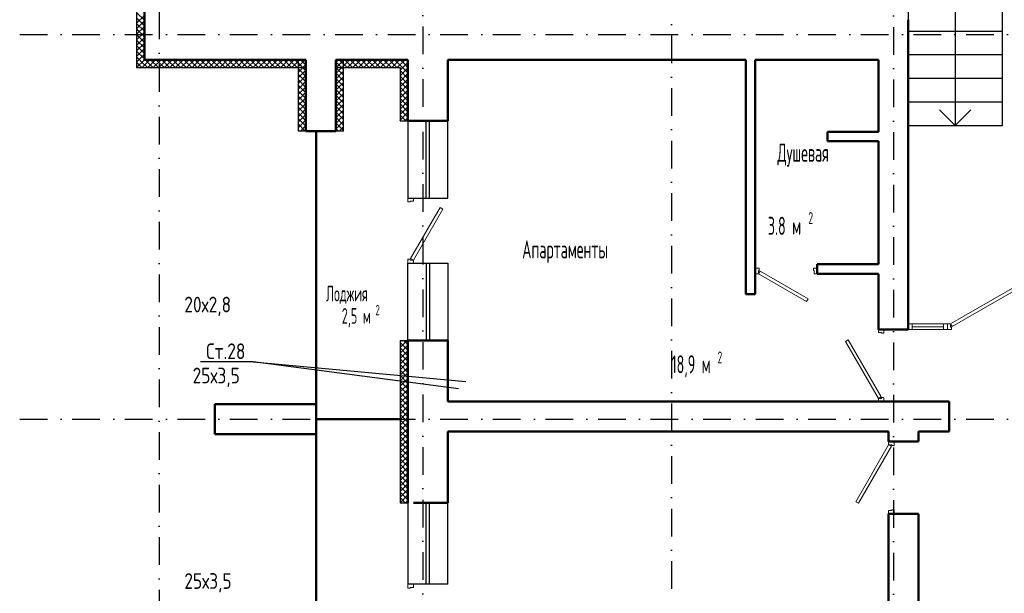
# Model space of a CAD drawing. Extents: x -1560602 to 321118, y -2308202 to -430103.
# Tile 22 of 104: x -1505306 to -1492751, y -2260440 to -2253124. Entities that reach past the tile are written whole.
import ezdxf
from ezdxf.enums import TextEntityAlignment as Align

# ---------------------------------------------------------------- set-up
doc = ezdxf.new("R2010")
doc.units = 0
doc.header["$MEASUREMENT"] = 0
doc.linetypes.add('Dot & Dashed', pattern=[670.277762, 352.777767, -176.388884, 0, -141.111112])
doc.linetypes.add('Штрихпунктирная', pattern=[0.670278, 0.352778, -0.176389, 0, -0.141111])
doc.layers.get('0').update_dxf_attribs({"color": 255, "linetype": 'CONTINUOUS'})
doc.layers.add('Двери', color=4, linetype='CONTINUOUS', lineweight=15)
doc.layers.add('стены', color=5, linetype='CONTINUOUS', lineweight=50)
for name, color, linetype in [('Оси', 253, 'Dot & Dashed'), ('отделка', 240, 'CONTINUOUS'), ('Текст', 7, 'CONTINUOUS'), ('Утеплитель', 6, 'CONTINUOUS')]:
    doc.layers.add(name, color=color, linetype=linetype)
doc.styles.get("Standard").update_dxf_attribs({"font": 'spds.shx', "width": 0.7, "height": 250})

msp = doc.modelspace()

# ---------------------------------------------------------------- linework, layer by layer
at = {"color": 0, "linetype": 'Continuous'}
for p, q in [((-1493975.7, -2252973.9), (-1493975.7, -2254473.9)), ((-1493375.7, -2252973.9), (-1493375.7, -2254473.9)), ((-1492775.7, -2254473.9), (-1492775.7, -2252973.9)), ((-1492775.7, -2253273.9), (-1493975.7, -2253273.9)), ((-1492775.7, -2253573.9), (-1493975.7, -2253573.9)), ((-1492775.7, -2253873.9), (-1493975.7, -2253873.9)), ((-1492775.7, -2254173.9), (-1493975.7, -2254173.9)), ((-1493575.7, -2254273.9), (-1493375.7, -2254473.9)), ((-1493375.7, -2254473.9), (-1493175.7, -2254273.9)), ((-1493975.7, -2254473.9), (-1492775.7, -2254473.9))]:
    msp.add_line(p, q, dxfattribs=at)
at = {"color": 0}
for p, q in [((-1502326.9, -2257486.1), (-1503001.5, -2257486.1)), ((-1499709.9, -2257829.8, 0), (-1502326.9, -2257486.1)), ((-1502326.9, -2257486.1), (-1499615.6, -2257738.1, 0))]:
    msp.add_line(p, q, dxfattribs=at)
at = {"layer": 'Двери', "color": 0, "linetype": 'Continuous'}
for p, q in [((-1500355.7, -2255398.9), (-1500355.7, -2255448.9)), ((-1500355.7, -2255448.9), (-1500325.7, -2255448.9)), ((-1500325.7, -2255448.9), (-1500325.7, -2255438.9)), ((-1500325.7, -2255438.9), (-1500285.7, -2255438.9)), ((-1500285.7, -2255438.9), (-1500285.7, -2255398.9)), ((-1499945.4, -2255519.4), (-1500320.4, -2256168.9)), ((-1500285.7, -2256188.9), (-1499910.7, -2255539.4)), ((-1499910.7, -2255539.4), (-1499945.4, -2255519.4)), ((-1500325.7, -2256178.9), (-1500355.7, -2256178.9)), ((-1500355.7, -2256178.9), (-1500355.7, -2256228.9)), ((-1500325.7, -2256188.9), (-1500325.7, -2256178.9)), ((-1500285.7, -2256188.9), (-1500325.7, -2256188.9)), ((-1500320.4, -2256168.9), (-1500285.7, -2256188.9)), ((-1500285.7, -2256228.9), (-1500285.7, -2256188.9)), ((-1495875.7, -2256293.8), (-1495925.7, -2256293.8)), ((-1495925.7, -2256363.8), (-1495885.7, -2256363.8)), ((-1495885.7, -2256363.8), (-1495885.7, -2256323.8)), ((-1495885.7, -2256323.8), (-1495875.7, -2256323.8)), ((-1495865.7, -2256329.2), (-1495885.7, -2256363.8)), ((-1495885.7, -2256363.8), (-1495270.9, -2256718.8)), ((-1495875.7, -2256323.8), (-1495875.7, -2256293.8)), ((-1495250.9, -2256684.2), (-1495865.7, -2256329.2)), ((-1495135.7, -2256293.8), (-1495185.7, -2256293.8)), ((-1495185.7, -2256293.8), (-1495185.7, -2256323.8)), ((-1495185.7, -2256323.8), (-1495175.7, -2256323.8)), ((-1495175.7, -2256323.8), (-1495175.7, -2256363.8)), ((-1495175.7, -2256363.8), (-1495135.7, -2256363.8)), ((-1493435.7, -2257003.9), (-1492556.7, -2256496.4)), ((-1492536.7, -2256531), (-1493415.7, -2257038.5)), ((-1495270.9, -2256718.8), (-1495250.9, -2256684.2)), ((-1494355.7, -2257113.9), (-1494355.7, -2257073.9)), ((-1494315.7, -2257113.9), (-1494355.7, -2257113.9)), ((-1494315.7, -2257123.9), (-1494315.7, -2257113.9)), ((-1494285.7, -2257073.9), (-1494285.7, -2257123.9)), ((-1493975.7, -2257073.9), (-1493975.7, -2257003.9)), ((-1493975.7, -2257003.9), (-1493475.7, -2257003.9)), ((-1493975.7, -2257003.9), (-1493925.7, -2257003.9)), ((-1493975.7, -2257073.9), (-1493975.7, -2257003.9)), ((-1493975.7, -2257073.9), (-1493475.7, -2257073.9)), ((-1493925.7, -2257073.9), (-1493975.7, -2257073.9)), ((-1493925.7, -2257003.9), (-1493925.7, -2257073.9)), ((-1493925.7, -2257003.9), (-1493525.7, -2257003.9)), ((-1493925.7, -2257038.9), (-1493525.7, -2257038.9)), ((-1493525.7, -2257073.9), (-1493925.7, -2257073.9)), ((-1493525.7, -2257073.9), (-1493525.7, -2257003.9)), ((-1493525.7, -2257003.9), (-1493475.7, -2257003.9)), ((-1493475.7, -2257073.9), (-1493525.7, -2257073.9)), ((-1493475.7, -2257073.9), (-1493475.7, -2257003.9)), ((-1493475.7, -2257003.9), (-1493435.7, -2257003.9)), ((-1493475.7, -2257073.9), (-1493475.7, -2257003.9)), ((-1493475.7, -2257003.9), (-1493475.7, -2257073.9)), ((-1493425.7, -2257073.9), (-1493475.7, -2257073.9)), ((-1493435.7, -2257003.9), (-1493435.7, -2257043.9)), ((-1493415.7, -2257038.5), (-1493435.7, -2257003.9)), ((-1493435.7, -2257043.9), (-1493425.7, -2257043.9)), ((-1493425.7, -2257043.9), (-1493425.7, -2257073.9)), ((-1494775.7, -2257226.4), (-1494741.1, -2257206.4)), ((-1494355.7, -2257953.9), (-1494775.7, -2257226.4)), ((-1494741.1, -2257206.4), (-1494321.1, -2257933.9)), ((-1494285.7, -2257123.9), (-1494315.7, -2257123.9)), ((-1494321.1, -2257933.9), (-1494355.7, -2257953.9)), ((-1494355.7, -2257993.9), (-1494355.7, -2257953.9)), ((-1494355.7, -2257953.9), (-1494315.7, -2257953.9)), ((-1494315.7, -2257953.9), (-1494315.7, -2257943.9)), ((-1494315.7, -2257943.9), (-1494285.7, -2257943.9)), ((-1494285.7, -2257943.9), (-1494285.7, -2257993.9)), ((-1494225.7, -2258543.9), (-1494645.7, -2259271.4)), ((-1494611.1, -2259291.4), (-1494191.1, -2258563.9)), ((-1494225.7, -2258503.9), (-1494225.7, -2258543.9)), ((-1494225.7, -2258543.9), (-1494185.7, -2258543.9)), ((-1494191.1, -2258563.9), (-1494225.7, -2258543.9)), ((-1494185.7, -2258543.9), (-1494185.7, -2258553.9)), ((-1494185.7, -2258553.9), (-1494155.7, -2258553.9)), ((-1494155.7, -2258553.9), (-1494155.7, -2258503.9)), ((-1494645.7, -2259271.4), (-1494611.1, -2259291.4)), ((-1494155.7, -2259373.9), (-1494185.7, -2259373.9)), ((-1494185.7, -2259373.9), (-1494185.7, -2259383.9)), ((-1494155.7, -2259423.9), (-1494155.7, -2259373.9)), ((-1494185.7, -2259383.9), (-1494225.7, -2259383.9)), ((-1494225.7, -2259383.9), (-1494225.7, -2259423.9)), ((-1500355.7, -2260323.9), (-1500355.7, -2260373.9)), ((-1500355.7, -2260373.9), (-1500325.7, -2260373.9)), ((-1500325.7, -2260373.9), (-1500325.7, -2260363.9)), ((-1500325.7, -2260363.9), (-1500285.7, -2260363.9)), ((-1500285.7, -2260363.9), (-1500285.7, -2260323.9))]:
    msp.add_line(p, q, dxfattribs=at)
at = {"layer": 'Оси', "color": 0, "linetype": 'Штрихпунктирная', "lineweight": -3, "ltscale": 1000}
for p, q in [((-1500165.7, -2238463.9), (-1500165.7, -2295548.9)), ((-1503525.7, -2240283.9), (-1503525.7, -2295575.6)), ((-1496995.7, -2240589.6), (-1496995.7, -2295548.9)), ((-1494165.7, -2246513.9), (-1494165.7, -2295548.9)), ((-1505305.6, -2253313.9), (-1478850.7, -2253313.9)), ((-1505305.6, -2258218.9), (-1478850.7, -2258218.9))]:
    msp.add_line(p, q, dxfattribs=at)
at = {"layer": 'отделка', "color": 0, "ltscale": 100}
for p, q in [((-1500355.7, -2254413.9), (-1500355.7, -2255398.9)), ((-1500120.7, -2255398.9), (-1500120.7, -2254413.9)), ((-1500080.7, -2255398.9), (-1500080.7, -2254413.9)), ((-1499845.7, -2255398.9), (-1499845.7, -2254413.9)), ((-1500355.7, -2255398.9), (-1499845.7, -2255398.9)), ((-1500355.7, -2257213.9), (-1500355.7, -2256228.9)), ((-1500355.7, -2256228.9), (-1499845.7, -2256228.9)), ((-1500120.7, -2256228.9), (-1500120.7, -2257213.9)), ((-1500080.7, -2256228.9), (-1500080.7, -2257213.9)), ((-1499845.7, -2256228.9), (-1499845.7, -2257213.9)), ((-1500355.7, -2259283.9), (-1500355.7, -2260323.8)), ((-1500120.7, -2260323.8), (-1500120.7, -2259283.9)), ((-1500080.7, -2260323.8), (-1500080.7, -2259283.9)), ((-1499845.7, -2260323.8), (-1499845.7, -2259283.9)), ((-1499845.7, -2260323.8), (-1500355.7, -2260323.8))]:
    msp.add_line(p, q, dxfattribs=at)
at = {"layer": 'стены', "color": 0, "linetype": 'Continuous'}
for p, q in [((-1503715.7, -2241093.9), (-1503715.7, -2253633.9)), ((-1493975.7, -2257073.9), (-1493975.7, -2253123.9)), ((-1503715.7, -2253633.9), (-1501655.7, -2253633.9)), ((-1501655.7, -2253633.9), (-1501655.7, -2254543.9)), ((-1501275.7, -2253633.9), (-1501275.7, -2254543.9)), ((-1501275.7, -2253633.9), (-1500355.7, -2253633.9)), ((-1500355.7, -2253633.9), (-1500355.7, -2254413.9)), ((-1499845.7, -2254413.9), (-1499845.7, -2253633.9)), ((-1500355.7, -2254413.9), (-1500285.7, -2254413.9)), ((-1500355.7, -2254413.9), (-1500285.7, -2254413.9)), ((-1500285.7, -2254413.9), (-1499845.7, -2254413.9)), ((-1501655.7, -2254543.9), (-1501275.7, -2254543.9)), ((-1493975.7, -2257073.9), (-1494355.7, -2257073.9)), ((-1500355.7, -2257213.9), (-1500355.7, -2259283.9)), ((-1500355.7, -2257213.9), (-1500285.7, -2257213.9)), ((-1500355.7, -2257213.9), (-1500285.7, -2257213.9)), ((-1500285.7, -2257213.9), (-1499845.7, -2257213.9)), ((-1499845.7, -2257993.9), (-1499845.7, -2257213.9)), ((-1499195.7, -2257993.9), (-1499845.7, -2257993.9)), ((-1493455.7, -2257993.9), (-1499195.7, -2257993.9)), ((-1493455.7, -2257993.9), (-1493455.7, -2258373.9)), ((-1501525.7, -2258028.9), (-1502815.7, -2258028.9)), ((-1502815.7, -2258028.9), (-1502815.7, -2258408.9)), ((-1499845.7, -2259283.9), (-1499845.7, -2258373.9)), ((-1499845.7, -2258373.9), (-1499195.7, -2258373.9)), ((-1499195.7, -2258373.9), (-1494225.7, -2258373.9)), ((-1494225.7, -2258373.9), (-1494225.7, -2258503.9)), ((-1493845.7, -2258503.9), (-1493845.7, -2258373.9)), ((-1493845.7, -2258373.9), (-1493455.7, -2258373.9)), ((-1502815.7, -2258408.9), (-1501525.7, -2258408.9)), ((-1493845.7, -2258503.9), (-1494225.7, -2258503.9)), ((-1500285.7, -2259283.9), (-1499845.7, -2259283.9)), ((-1493845.7, -2259423.9), (-1494225.7, -2259423.9)), ((-1494225.7, -2259423.9), (-1494225.7, -2264313.9)), ((-1493845.7, -2264313.9), (-1493845.7, -2259423.9))]:
    msp.add_line(p, q, dxfattribs=at)
at = {"layer": 'стены', "color": 0, "ltscale": 100}
for p, q in [((-1499845.7, -2253633.9), (-1496045.7, -2253633.9)), ((-1496045.7, -2253633.9), (-1496045.7, -2256623.8)), ((-1495925.7, -2256623.8), (-1495925.7, -2253633.9)), ((-1495925.7, -2253633.9), (-1494355.7, -2253633.9)), ((-1494355.7, -2253633.9), (-1494355.7, -2254553.8)), ((-1501525.7, -2254543.9), (-1501525.7, -2264213.9)), ((-1494355.7, -2254553.8), (-1495005.7, -2254553.9)), ((-1495005.7, -2254553.9), (-1495005.7, -2254673.8)), ((-1495005.7, -2254673.8), (-1494355.7, -2254673.8)), ((-1494355.7, -2254673.8), (-1494355.7, -2256243.8)), ((-1494355.7, -2256243.8), (-1495135.7, -2256243.8)), ((-1495135.7, -2256243.8), (-1495135.7, -2256363.8)), ((-1495135.7, -2256363.8), (-1494355.7, -2256363.8)), ((-1494355.7, -2256363.8), (-1494355.7, -2257073.9)), ((-1496045.7, -2256623.8), (-1495925.7, -2256623.8)), ((-1500455.7, -2258218.9), (-1501525.7, -2258218.9))]:
    msp.add_line(p, q, dxfattribs=at)
at = {"layer": 'Утеплитель', "color": 0, "linetype": 'Continuous'}
for p, q in [((-1503815.7, -2240993.9), (-1503815.7, -2253733.9)), ((-1503715.7, -2253130.1), (-1503815.7, -2253030.1)), ((-1503815.7, -2253169.1), (-1503715.7, -2253069.1)), ((-1503715.7, -2253200.8), (-1503815.7, -2253100.8)), ((-1503815.7, -2253239.8), (-1503715.7, -2253139.8)), ((-1503715.7, -2253271.6), (-1503815.7, -2253171.6)), ((-1503815.7, -2253310.6), (-1503715.7, -2253210.6)), ((-1503715.7, -2253342.3), (-1503815.7, -2253242.3)), ((-1503815.7, -2253381.3), (-1503715.7, -2253281.3)), ((-1503715.7, -2253413), (-1503815.7, -2253313)), ((-1503815.7, -2253452), (-1503715.7, -2253352)), ((-1503715.7, -2253483.7), (-1503815.7, -2253383.7)), ((-1503815.7, -2253522.7), (-1503715.7, -2253422.7)), ((-1503715.7, -2253554.4), (-1503815.7, -2253454.4)), ((-1503815.7, -2253593.4), (-1503715.7, -2253493.4)), ((-1503715.7, -2253625.1), (-1503815.7, -2253525.1)), ((-1503815.7, -2253664.1), (-1503715.7, -2253564.1)), ((-1503746.7, -2253664.9), (-1503815.7, -2253595.8)), ((-1503782.1, -2253700.2), (-1503815.7, -2253666.5)), ((-1503814.8, -2253733.9), (-1503714.8, -2253633.9)), ((-1503748.4, -2253733.9), (-1503782.1, -2253700.2)), ((-1503677.7, -2253733.9), (-1503746.7, -2253664.9)), ((-1503744.1, -2253733.9), (-1503644.1, -2253633.9)), ((-1503606.9, -2253733.9), (-1503706.9, -2253633.9)), ((-1503673.4, -2253733.9), (-1503573.4, -2253633.9)), ((-1503536.2, -2253733.9), (-1503636.2, -2253633.9)), ((-1503602.7, -2253733.9), (-1503502.7, -2253633.9)), ((-1503465.5, -2253733.9), (-1503565.5, -2253633.9)), ((-1503532, -2253733.9), (-1503432, -2253633.9)), ((-1503394.8, -2253733.9), (-1503494.8, -2253633.9)), ((-1503461.3, -2253733.9), (-1503361.3, -2253633.9)), ((-1503324.1, -2253733.9), (-1503424.1, -2253633.9)), ((-1503390.6, -2253733.9), (-1503290.6, -2253633.9)), ((-1503253.4, -2253733.9), (-1503353.4, -2253633.9)), ((-1503319.9, -2253733.9), (-1503219.9, -2253633.9)), ((-1503182.7, -2253733.9), (-1503282.7, -2253633.9)), ((-1503249.1, -2253733.9), (-1503149.1, -2253633.9)), ((-1503112, -2253733.9), (-1503212, -2253633.9)), ((-1503178.4, -2253733.9), (-1503078.4, -2253633.9)), ((-1503041.3, -2253733.9), (-1503141.3, -2253633.9)), ((-1503107.7, -2253733.9), (-1503007.7, -2253633.9)), ((-1502970.5, -2253733.9), (-1503070.5, -2253633.9)), ((-1503037, -2253733.9), (-1502937, -2253633.9)), ((-1502899.8, -2253733.9), (-1502999.8, -2253633.9)), ((-1502966.3, -2253733.9), (-1502866.3, -2253633.9)), ((-1502829.1, -2253733.9), (-1502929.1, -2253633.9)), ((-1502895.6, -2253733.9), (-1502795.6, -2253633.9)), ((-1502758.4, -2253733.9), (-1502858.4, -2253633.9)), ((-1502824.9, -2253733.9), (-1502724.9, -2253633.9)), ((-1502687.7, -2253733.9), (-1502787.7, -2253633.9)), ((-1502754.2, -2253733.9), (-1502654.2, -2253633.9)), ((-1502617, -2253733.9), (-1502717, -2253633.9)), ((-1502683.5, -2253733.9), (-1502583.5, -2253633.9)), ((-1502546.3, -2253733.9), (-1502646.3, -2253633.9)), ((-1502612.7, -2253733.9), (-1502512.7, -2253633.9)), ((-1502475.6, -2253733.9), (-1502575.6, -2253633.9)), ((-1502542, -2253733.9), (-1502442, -2253633.9)), ((-1502404.9, -2253733.9), (-1502504.9, -2253633.9)), ((-1502471.3, -2253733.9), (-1502371.3, -2253633.9)), ((-1502334.2, -2253733.9), (-1502434.2, -2253633.9)), ((-1502400.6, -2253733.9), (-1502300.6, -2253633.9)), ((-1502263.4, -2253733.9), (-1502363.4, -2253633.9)), ((-1502329.9, -2253733.9), (-1502229.9, -2253633.9)), ((-1502192.7, -2253733.9), (-1502292.7, -2253633.9)), ((-1502259.2, -2253733.9), (-1502159.2, -2253633.9)), ((-1502122, -2253733.9), (-1502222, -2253633.9)), ((-1502188.5, -2253733.9), (-1502088.5, -2253633.9)), ((-1502051.3, -2253733.9), (-1502151.3, -2253633.9)), ((-1502117.8, -2253733.9), (-1502017.8, -2253633.9)), ((-1501980.6, -2253733.9), (-1502080.6, -2253633.9)), ((-1502047.1, -2253733.9), (-1501947.1, -2253633.9)), ((-1501909.9, -2253733.9), (-1502009.9, -2253633.9)), ((-1501976.3, -2253733.9), (-1501876.3, -2253633.9)), ((-1501839.2, -2253733.9), (-1501939.2, -2253633.9)), ((-1501905.6, -2253733.9), (-1501805.6, -2253633.9)), ((-1501768.5, -2253733.9), (-1501868.5, -2253633.9)), ((-1501834.9, -2253733.9), (-1501734.9, -2253633.9)), ((-1501697.8, -2253733.9), (-1501797.8, -2253633.9)), ((-1501764.2, -2253733.9), (-1501664.2, -2253633.9)), ((-1501755.7, -2253633.9), (-1501755.7, -2254543.9)), ((-1501755.7, -2253654.7), (-1501734.9, -2253633.9)), ((-1501755.7, -2253725.4), (-1501664.2, -2253633.9)), ((-1501655.7, -2253775.9), (-1501755.7, -2253675.9)), ((-1501755.7, -2253796.1), (-1501655.7, -2253696.1)), ((-1501655.7, -2253705.2), (-1501727, -2253633.9)), ((-1501655.7, -2253705.2), (-1501727, -2253633.9)), ((-1501693.5, -2253733.9), (-1501655.7, -2253696.1)), ((-1501655.7, -2253634.5), (-1501656.3, -2253633.9)), ((-1501655.7, -2253634.5), (-1501656.3, -2253633.9)), ((-1501275.7, -2253669.7), (-1501240, -2253633.9)), ((-1501275.7, -2253669.7), (-1501240, -2253633.9)), ((-1501275.7, -2253740.4), (-1501175.7, -2253640.4)), ((-1501202.8, -2253733.9), (-1501275.7, -2253660.9)), ((-1501175.7, -2253760.9), (-1501275.7, -2253660.9)), ((-1501275.7, -2253811.1), (-1501175.7, -2253711.1)), ((-1501269.2, -2253733.9), (-1501169.2, -2253633.9)), ((-1501132.1, -2253733.9), (-1501232.1, -2253633.9)), ((-1501175.7, -2253690.2), (-1501232.1, -2253633.9)), ((-1501198.5, -2253733.9), (-1501098.5, -2253633.9)), ((-1501175.7, -2254543.9), (-1501175.7, -2253633.9)), ((-1501061.4, -2253733.9), (-1501161.4, -2253633.9)), ((-1501127.8, -2253733.9), (-1501027.8, -2253633.9)), ((-1500990.6, -2253733.9), (-1501090.6, -2253633.9)), ((-1501057.1, -2253733.9), (-1500957.1, -2253633.9)), ((-1500919.9, -2253733.9), (-1501019.9, -2253633.9)), ((-1500986.4, -2253733.9), (-1500886.4, -2253633.9)), ((-1500849.2, -2253733.9), (-1500949.2, -2253633.9)), ((-1500915.7, -2253733.9), (-1500815.7, -2253633.9)), ((-1500778.5, -2253733.9), (-1500878.5, -2253633.9)), ((-1500845, -2253733.9), (-1500745, -2253633.9)), ((-1500707.8, -2253733.9), (-1500807.8, -2253633.9)), ((-1500774.3, -2253733.9), (-1500674.3, -2253633.9)), ((-1500637.1, -2253733.9), (-1500737.1, -2253633.9)), ((-1500703.6, -2253733.9), (-1500603.6, -2253633.9)), ((-1500566.4, -2253733.9), (-1500666.4, -2253633.9)), ((-1500632.8, -2253733.9), (-1500532.8, -2253633.9)), ((-1500495.7, -2253733.9), (-1500595.7, -2253633.9)), ((-1500562.1, -2253733.9), (-1500462.1, -2253633.9)), ((-1500440.4, -2253718.5), (-1500525, -2253633.9)), ((-1500491.4, -2253733.9), (-1500391.4, -2253633.9)), ((-1500455.7, -2253768.9), (-1500355.7, -2253668.9)), ((-1500405, -2253683.2), (-1500454.3, -2253633.9)), ((-1500355.7, -2253803.1), (-1500440.4, -2253718.5)), ((-1500355.7, -2253732.4), (-1500405, -2253683.2)), ((-1500369.6, -2253647.8), (-1500383.5, -2253633.9)), ((-1500355.7, -2253661.7), (-1500369.6, -2253647.8)), ((-1503815.7, -2253733.9), (-1501655.7, -2253733.9)), ((-1501655.7, -2253846.6), (-1501755.7, -2253746.6)), ((-1501755.7, -2253866.8), (-1501655.7, -2253766.8)), ((-1501655.7, -2253917.3), (-1501755.7, -2253817.3)), ((-1501755.7, -2253937.6), (-1501655.7, -2253837.6)), ((-1501273.5, -2253733.9), (-1501275.7, -2253731.7)), ((-1501175.7, -2253831.7), (-1501275.7, -2253731.7)), ((-1501275.7, -2253733.9), (-1500455.7, -2253733.9)), ((-1501275.7, -2253881.8), (-1501175.7, -2253781.8)), ((-1501175.7, -2253902.4), (-1501275.7, -2253802.4)), ((-1501275.7, -2253952.5), (-1501175.7, -2253852.5)), ((-1500455.7, -2253733.9), (-1500455.7, -2254413.9)), ((-1500455.7, -2253839.6), (-1500355.7, -2253739.6)), ((-1500355.7, -2253873.8), (-1500455.7, -2253773.8)), ((-1500455.7, -2253910.4), (-1500355.7, -2253810.4)), ((-1500355.7, -2253944.5), (-1500455.7, -2253844.5)), ((-1501655.7, -2253988), (-1501755.7, -2253888)), ((-1501755.7, -2254008.3), (-1501655.7, -2253908.3)), ((-1501655.7, -2254058.8), (-1501755.7, -2253958.8)), ((-1501755.7, -2254079), (-1501655.7, -2253979)), ((-1501175.7, -2253973.1), (-1501275.7, -2253873.1)), ((-1501275.7, -2254023.2), (-1501175.7, -2253923.2)), ((-1501175.7, -2254043.8), (-1501275.7, -2253943.8)), ((-1500455.7, -2253981.1), (-1500355.7, -2253881.1)), ((-1500355.7, -2254015.3), (-1500455.7, -2253915.3)), ((-1500455.7, -2254051.8), (-1500355.7, -2253951.8)), ((-1501655.7, -2254129.5), (-1501755.7, -2254029.5)), ((-1501755.7, -2254149.7), (-1501655.7, -2254049.7)), ((-1501655.7, -2254200.2), (-1501755.7, -2254100.2)), ((-1501275.7, -2254094), (-1501175.7, -2253994)), ((-1501175.7, -2254114.5), (-1501275.7, -2254014.5)), ((-1501275.7, -2254164.7), (-1501175.7, -2254064.7)), ((-1501175.7, -2254185.2), (-1501275.7, -2254085.2)), ((-1500355.7, -2254086), (-1500455.7, -2253986)), ((-1500455.7, -2254122.5), (-1500355.7, -2254022.5)), ((-1500355.7, -2254156.7), (-1500455.7, -2254056.7)), ((-1500455.7, -2254193.2), (-1500355.7, -2254093.2)), ((-1501755.7, -2254220.4), (-1501655.7, -2254120.4)), ((-1501655.7, -2254270.9), (-1501755.7, -2254170.9)), ((-1501755.7, -2254291.1), (-1501655.7, -2254191.1)), ((-1501275.7, -2254235.4), (-1501175.7, -2254135.4)), ((-1501175.7, -2254255.9), (-1501275.7, -2254155.9)), ((-1501275.7, -2254306.1), (-1501175.7, -2254206.1)), ((-1501175.7, -2254326.6), (-1501275.7, -2254226.6)), ((-1500355.7, -2254227.4), (-1500455.7, -2254127.4)), ((-1500455.7, -2254263.9), (-1500355.7, -2254163.9)), ((-1500355.7, -2254298.1), (-1500455.7, -2254198.1)), ((-1501655.7, -2254341.6), (-1501755.7, -2254241.6)), ((-1501755.7, -2254361.8), (-1501655.7, -2254261.8)), ((-1501655.7, -2254412.3), (-1501755.7, -2254312.3)), ((-1501755.7, -2254432.5), (-1501655.7, -2254332.5)), ((-1501275.7, -2254376.8), (-1501175.7, -2254276.8)), ((-1501175.7, -2254397.3), (-1501275.7, -2254297.3)), ((-1501275.7, -2254447.5), (-1501175.7, -2254347.5)), ((-1500455.7, -2254334.6), (-1500355.7, -2254234.6)), ((-1500355.7, -2254368.8), (-1500455.7, -2254268.8)), ((-1500455.7, -2254405.3), (-1500355.7, -2254305.3)), ((-1500381.4, -2254413.9), (-1500455.7, -2254339.5)), ((-1501655.7, -2254483), (-1501755.7, -2254383)), ((-1501755.7, -2254503.2), (-1501655.7, -2254403.2)), ((-1501665.6, -2254543.9), (-1501755.7, -2254453.7)), ((-1501725.7, -2254543.9), (-1501655.7, -2254474)), ((-1501175.7, -2254468), (-1501275.7, -2254368)), ((-1501275.7, -2254518.2), (-1501175.7, -2254418.2)), ((-1501175.7, -2254538.8), (-1501275.7, -2254438.8)), ((-1500452.1, -2254413.9), (-1500455.7, -2254410.2)), ((-1500455.7, -2254413.9), (-1500355.7, -2254413.9)), ((-1500393.6, -2254413.9), (-1500355.7, -2254376)), ((-1501736.3, -2254543.9), (-1501755.7, -2254524.4)), ((-1501241.3, -2254543.9), (-1501275.7, -2254509.5)), ((-1501230.7, -2254543.9), (-1501175.7, -2254488.9)), ((-1500455.7, -2257213.9), (-1500355.7, -2257213.9)), ((-1500455.7, -2257213.9), (-1500455.7, -2259283.9)), ((-1500455.7, -2257233.8), (-1500435.9, -2257213.9)), ((-1500455.7, -2257304.5), (-1500365.2, -2257213.9)), ((-1500355.7, -2257338.7), (-1500455.7, -2257238.7)), ((-1500355.7, -2257267.9), (-1500409.8, -2257213.9)), ((-1500455.7, -2257375.2), (-1500355.7, -2257275.2)), ((-1500355.7, -2257409.4), (-1500455.7, -2257309.4)), ((-1500455.7, -2257445.9), (-1500355.7, -2257345.9)), ((-1500355.7, -2257480.1), (-1500455.7, -2257380.1)), ((-1500455.7, -2257516.6), (-1500355.7, -2257416.6)), ((-1500355.7, -2257550.8), (-1500455.7, -2257450.8)), ((-1500455.7, -2257587.3), (-1500355.7, -2257487.3)), ((-1500355.7, -2257621.5), (-1500455.7, -2257521.5)), ((-1500455.7, -2257658), (-1500355.7, -2257558)), ((-1500355.7, -2257692.2), (-1500455.7, -2257592.2)), ((-1500455.7, -2257728.7), (-1500355.7, -2257628.7)), ((-1500355.7, -2257762.9), (-1500455.7, -2257662.9)), ((-1500455.7, -2257799.4), (-1500355.7, -2257699.4)), ((-1500355.7, -2257833.6), (-1500455.7, -2257733.6)), ((-1500455.7, -2257870.2), (-1500355.7, -2257770.2)), ((-1500355.7, -2257904.3), (-1500455.7, -2257804.3)), ((-1500455.7, -2257940.9), (-1500355.7, -2257840.9)), ((-1500355.7, -2257975.1), (-1500455.7, -2257875.1)), ((-1500455.7, -2258011.6), (-1500355.7, -2257911.6)), ((-1500355.7, -2258045.8), (-1500455.7, -2257945.8)), ((-1500455.7, -2258082.3), (-1500355.7, -2257982.3)), ((-1500355.7, -2258116.5), (-1500455.7, -2258016.5)), ((-1500455.7, -2258153), (-1500355.7, -2258053)), ((-1500355.7, -2258187.2), (-1500455.7, -2258087.2)), ((-1500455.7, -2258223.7), (-1500355.7, -2258123.7)), ((-1500355.7, -2258257.9), (-1500455.7, -2258157.9)), ((-1500455.7, -2258294.4), (-1500355.7, -2258194.4)), ((-1500355.7, -2258328.6), (-1500455.7, -2258228.6)), ((-1500455.7, -2258365.1), (-1500355.7, -2258265.1)), ((-1500355.7, -2258399.3), (-1500455.7, -2258299.3)), ((-1500455.7, -2258435.8), (-1500355.7, -2258335.8)), ((-1500355.7, -2258470), (-1500455.7, -2258370)), ((-1500455.7, -2258506.5), (-1500355.7, -2258406.5)), ((-1500355.7, -2258540.7), (-1500455.7, -2258440.7)), ((-1500455.7, -2258577.3), (-1500355.7, -2258477.3)), ((-1500355.7, -2258611.4), (-1500455.7, -2258511.4)), ((-1500455.7, -2258648), (-1500355.7, -2258548)), ((-1500355.7, -2258682.2), (-1500455.7, -2258582.2)), ((-1500455.7, -2258718.7), (-1500355.7, -2258618.7)), ((-1500355.7, -2258752.9), (-1500455.7, -2258652.9)), ((-1500455.7, -2258789.4), (-1500355.7, -2258689.4)), ((-1500355.7, -2258823.6), (-1500455.7, -2258723.6)), ((-1500455.7, -2258860.1), (-1500355.7, -2258760.1)), ((-1500355.7, -2258894.3), (-1500455.7, -2258794.3)), ((-1500455.7, -2258930.8), (-1500355.7, -2258830.8)), ((-1500355.7, -2258965), (-1500455.7, -2258865)), ((-1500455.7, -2259001.5), (-1500355.7, -2258901.5)), ((-1500355.7, -2259035.7), (-1500455.7, -2258935.7)), ((-1500455.7, -2259072.2), (-1500355.7, -2258972.2)), ((-1500355.7, -2259106.4), (-1500455.7, -2259006.4)), ((-1500455.7, -2259142.9), (-1500355.7, -2259042.9)), ((-1500355.7, -2259177.1), (-1500455.7, -2259077.1)), ((-1500455.7, -2259213.7), (-1500355.7, -2259113.7)), ((-1500355.7, -2259247.8), (-1500455.7, -2259147.8)), ((-1500390.4, -2259283.9), (-1500455.7, -2259218.6)), ((-1500455.3, -2259283.9), (-1500355.7, -2259184.4)), ((-1500455.7, -2259283.9), (-1500355.7, -2259283.9)), ((-1500384.6, -2259283.9), (-1500355.7, -2259255.1))]:
    msp.add_line(p, q, dxfattribs=at)
at = {"layer": 'Утеплитель', "color": 0, "ltscale": 100}
for p, q in [((-1501655.7, -2254543.9), (-1501755.7, -2254543.9)), ((-1501175.7, -2254543.9), (-1501275.7, -2254543.9))]:
    msp.add_line(p, q, dxfattribs=at)

# ---------------------------------------------------------------- texts
at = {"color": 0}
for s, p in [('20х2,8', (-1503206.4, -2256856.9)), ('25х3,5', (-1503101.1, -2257761.9)), ('25х3,5', (-1503206.4, -2260382.8))]:
    msp.add_text(s, height=200, dxfattribs=at).set_placement(p)
msp.add_text('Ст.28', height=200, dxfattribs=at).set_placement((-1502677.2, -2257352.4), align=Align.MIDDLE_CENTER)
at = {"layer": 'Текст', "color": 0, "linetype": 'Continuous', "width": 0.7}
for s, height, p in [('Душевая', 230, (-1495643.9, -2254936.2)), ('2', 151.8, (-1495247.8, -2255728.8)), ('3.8 м', 230, (-1495765.7, -2255868.1)), ('Апартаменты', 230, (-1498897.3, -2256167.8)), ('Лоджия', 200, (-1501399.5, -2256717.3)), ('2,5 м', 200, (-1501198.4, -2257002.4)), ('2', 132, (-1500767.7, -2256892.4)), ('2', 151.8, (-1496406.5, -2257506.9)), ('18,9 м', 230, (-1496993.9, -2257633.4))]:
    msp.add_text(s, height=height, dxfattribs=at).set_placement(p)

doc.saveas('drawing.dxf')
